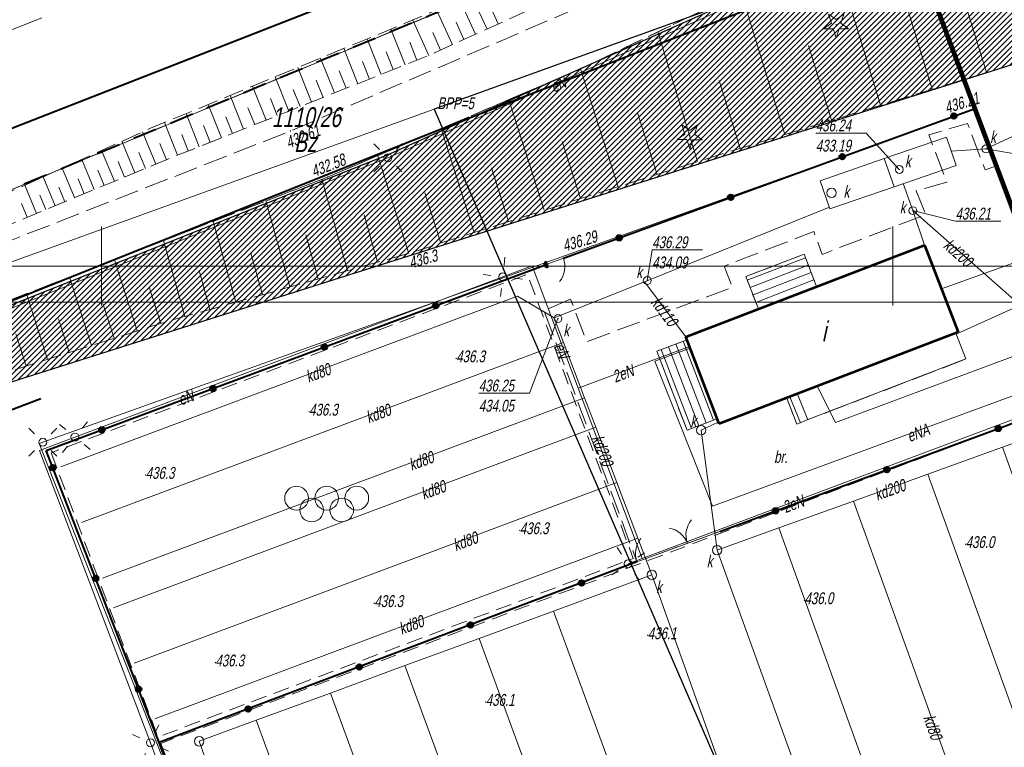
# Model space of a CAD drawing. Header units: metres. Extents: x 7408630 to 7411134, y 5569633 to 5570339.
# Tile 9 of 76: x 7410195 to 7410257, y 5569970 to 5570016. Entities that reach past the tile are written whole.
import ezdxf

# ---------------------------------------------------------------- set-up
doc = ezdxf.new("R2010")
doc.units = ezdxf.units.M
doc.header["$MEASUREMENT"] = 0
for name, pattern in [('1.5_0.5', [2, 1.5, -0.5]), ('1.5_1.0', [2.5, 1.5, -1]), ('218-500', [1, 0.5, -0.5]), ('HIDDEN', [9.525, 6.35, -3.175]), ('mz1.0_0.5', [1.5, 1, -0.5]), ('mz1.25_0.5', [1.75, 1.25, -0.5])]:
    doc.linetypes.add(name, pattern=pattern)
doc.layers.add('0 PZT - SKARPY', color=7, linetype='Continuous', lineweight=30, true_color=0x395530)
doc.layers.add('0 PZT - skarpy hatch', color=7, linetype='Continuous', lineweight=5, true_color=0x517944)
for name, color, linetype, lineweight in [('203-Punkt załamania granicy działki nie stabilizowany', 7, 'Continuous', 0), ('210-Oznaczenie użytku', 7, 'Continuous', 0), ('211-Nr działki', 7, 'Continuous', 0), ('216-Granica obrębu', 7, 'Continuous', 0), ('217-Granica konturu klasyfikcyjnego', 7, 'Continuous', 0), ('218-Granica użytku', 7, 'Continuous', 0), ('219-Linia granicy', 7, 'Continuous', 0), ('312-Budynek (powierzchnia)', 7, 'Continuous', 0), ('312-Numer ewidencyjny budynku-Atr124', 7, 'Continuous', 0), ('352-schody (powierzchnia)', 7, 'Continuous', 0), ('_BPP3-5', 7, 'Continuous', 0), ('_MPZP_linie zagospodarowania', 7, 'Continuous', 0), ('_MPZP_NLZ', 7, 'Continuous', 0), ('brama (linia)', 7, 'Continuous', 0), ('brama (linia) - symbol', 7, 'Continuous', 0), ('drzewo iglaste (punkt)', 7, 'Continuous', 0), ('furtka (linia)', 7, 'Continuous', 0), ('furtka (linia) - symbol', 7, 'Continuous', 0), ('Granica', 112, 'Continuous', 80), ('jezdnia (powierzchnia)', 7, 'Continuous', 0), ('komora podziemna - przewód kanalizacyjny (powierzchnia)', 7, 'Continuous', 0), ('latarnia (punkt)', 7, 'Continuous', 0), ('latarnia na słupie lub maszcie (punkt)', 7, 'Continuous', 0), ('mapa krzyze', 7, 'Continuous', 0), ('ogrodzenie trwałe (linia)', 7, 'Continuous', 0), ('plac (powierzchnia)', 7, 'Continuous', 0), ('plac (powierzchnia)-Atr17', 7, 'Continuous', 0), ('plac sportowy (powierzchnia)', 7, 'Continuous', 0), ('plac sportowy (powierzchnia) - symbol', 7, 'Continuous', 0), ('przewód elektroenergetyczny (linia)', 7, 'Continuous', 0), ('przewód elektroenergetyczny (linia)-Atr1', 7, 'Continuous', 0), ('przewód kanalizacyjny (linia)', 7, 'Continuous', 0), ('przewód kanalizacyjny (linia)-Atr1', 7, 'Continuous', 0), ('przewód wodociągowy (linia)', 7, 'Continuous', 0), ('punkt o określonej wysokości (sieć kanalizacyjna)', 7, 'Continuous', 0), ('punkt o określonej wysokości (sieć kanalizacyjna)-Atr2', 7, 'Continuous', 0), ('punkt o określonej wysokości (sieć kanalizacyjna)-Atr3', 7, 'Continuous', 0), ('punkt wysokościowy naturalny', 7, 'Continuous', 0), ('punkt wysokościowy naturalny-Atr2', 7, 'Continuous', 0), ('punkt wysokościowy sztuczny', 7, 'Continuous', 0), ('punkt wysokościowy sztuczny-Atr2', 7, 'Continuous', 0), ('skarpa nieumocniona (powierzchnia)', 7, 'Continuous', 0), ('studzienka okrągła - przewód kanalizacyjny (punkt)', 7, 'Continuous', 0), ('studzienka okrągła - przewód kanalizacyjny (punkt)-Atr17', 7, 'Continuous', 0), ('słup (punkt)', 7, 'Continuous', 0), ('właz okrągły - siec kanalizacyjna (punkt)', 7, 'Continuous', 0), ('właz okrągły - siec kanalizacyjna (punkt)-Atr17', 7, 'Continuous', 0)]:
    doc.layers.add(name, color=color, linetype=linetype, lineweight=lineweight)
doc.layers.add('_MAPA', color=7, linetype='Continuous')
doc.styles.get("Standard").update_dxf_attribs({"font": 'arial.ttf'})
doc.styles.add('Style-WORKING_1250 I 0.20944', font='WORKING_1250.shx', dxfattribs={"oblique": 12})

# ---------------------------------------------------------------- blocks, each defined once
blk = doc.blocks.new('203_1')
at = {"layer": '203-Punkt załamania granicy działki nie stabilizowany', "linetype": 'Continuous', "lineweight": 13}
h = blk.add_hatch(color=96, dxfattribs=at)
edge = h.paths.add_edge_path()
edge.add_arc((0, 0), 0.45, 0, 360)
blk = doc.blocks.new('506_2')
at = {"layer": 'właz okrągły - siec kanalizacyjna (punkt)', "color": 7, "linetype": 'Continuous', "lineweight": 13}
blk.add_circle((0, 0), 3, dxfattribs=at)
blk = doc.blocks.new('506_3')
at = {"layer": 'studzienka okrągła - przewód kanalizacyjny (punkt)', "color": 36, "linetype": 'Continuous', "lineweight": 13}
blk.add_circle((0, 0), 3, dxfattribs=at)
blk = doc.blocks.new('515_1')
at = {"layer": 'latarnia na słupie lub maszcie (punkt)', "color": 7, "linetype": 'Continuous', "lineweight": 13}
for p, q in [((0, 7.5), (0, 12.5)), ((-12.5, 0), (-7.5, 0)), ((7.5, 0), (12.5, 0)), ((0, -12.5), (0, -7.5))]:
    blk.add_line(p, q, dxfattribs=at)
blk = doc.blocks.new('515_2')
at = {"layer": 'latarnia na słupie lub maszcie (punkt)', "color": 7, "linetype": 'Continuous', "lineweight": 13}
for p, q in [((0, 7.5), (0, 12.5)), ((7.5, 0), (12.5, 0)), ((-12.5, 0), (-7.5, 0)), ((0, -12.5), (0, -7.5))]:
    blk.add_line(p, q, dxfattribs=at)
blk = doc.blocks.new('921_1')
at = {"layer": 'drzewo iglaste (punkt)', "linetype": 'Continuous', "lineweight": 13}
h = blk.add_hatch(color=96, dxfattribs=at)
edge = h.paths.add_edge_path()
edge.add_arc((0, 0), 0.45, 0, 360)
at = {"layer": 'drzewo iglaste (punkt)', "color": 96, "linetype": 'Continuous', "lineweight": 13}
for p, q in [((-4.87, 6.71), (-3.01, 0.98)), ((0.01, 3.17), (-4.87, 6.71)), ((4.88, 6.7), (0.01, 3.17)), ((3.02, 0.97), (4.88, 6.7)), ((-3.01, 0.98), (-7.89, -2.56)), ((7.89, -2.57), (3.02, 0.97)), ((-7.89, -2.56), (-1.86, -2.56)), ((-1.86, -2.56), (0, -8.3)), ((0, -8.3), (1.87, -2.57)), ((1.87, -2.57), (7.89, -2.57))]:
    blk.add_line(p, q, dxfattribs=at)
blk = doc.blocks.new('BS05_1')
at = {"layer": 'plac sportowy (powierzchnia) - symbol', "color": 7, "linetype": 'Continuous', "lineweight": 13}
for centre in [(-19, 7.5), (0, 7.5), (19, 7.5), (-9.5, 0), (9.5, 0)]:
    blk.add_circle(centre, 7.5, dxfattribs=at)
blk = doc.blocks.new('510_1')
at = {"layer": 'słup (punkt)', "color": 7, "linetype": 'Continuous', "lineweight": 13}
blk.add_circle((0, 0), 2.5, dxfattribs=at)
blk = doc.blocks.new('SM01_1')
at = {"layer": 'latarnia (punkt)', "color": 7, "linetype": 'Continuous', "lineweight": 13}
for p, q in [((-5.3, 5.31), (-8.83, 8.84)), ((5.31, 5.31), (8.84, 8.84)), ((-5.3, -5.3), (-8.83, -8.83)), ((5.31, -5.3), (8.84, -8.83))]:
    blk.add_line(p, q, dxfattribs=at)
blk.add_circle((0, 0), 2.5, dxfattribs=at)
blk = doc.blocks.new('US15_2')
at = {"layer": 'studzienka okrągła - przewód kanalizacyjny (punkt)', "color": 36, "linetype": 'Continuous', "lineweight": 13}
blk.add_circle((0, 0), 2.5, dxfattribs=at)
blk = doc.blocks.new('US15_3')
at = {"layer": 'właz okrągły - siec kanalizacyjna (punkt)', "color": 7, "linetype": 'Continuous', "lineweight": 13}
blk.add_circle((0, 0), 2.5, dxfattribs=at)
blk = doc.blocks.new('PW01_1')
at = {"layer": 'punkt o określonej wysokości (sieć kanalizacyjna)', "linetype": 'Continuous', "lineweight": 13}
h = blk.add_hatch(color=36, dxfattribs=at)
edge = h.paths.add_edge_path()
edge.add_arc((0, 0), 0.45, 0, 360)
blk = doc.blocks.new('OK02_1')
at = {"layer": 'brama (linia) - symbol', "color": 7, "linetype": 'Continuous', "lineweight": 13}
for centre, start, end in [((-15, 0), 0, 60), ((15, 0), 120, 180)]:
    blk.add_arc(centre, 15, start, end, dxfattribs=at)
blk = doc.blocks.new('OK04_1')
at = {"layer": 'furtka (linia) - symbol', "color": 7, "linetype": 'Continuous', "lineweight": 13}
blk.add_arc((15, 0.01), 15, 120, 180, dxfattribs=at)
blk = doc.blocks.new('OK04_2')
at = {"layer": 'furtka (linia) - symbol', "color": 7, "linetype": 'Continuous', "lineweight": 13}
blk.add_arc((15, 0.01), 15, 120, 180, dxfattribs=at)
blk = doc.blocks.new('PW01_2')
at = {"layer": 'punkt wysokościowy naturalny', "linetype": 'Continuous', "lineweight": 13}
h = blk.add_hatch(color=7, dxfattribs=at)
edge = h.paths.add_edge_path()
edge.add_arc((0, 0), 0.45, 0, 360)
blk = doc.blocks.new('PW02_1')
at = {"layer": 'punkt wysokościowy sztuczny', "linetype": 'Continuous', "lineweight": 13}
h = blk.add_hatch(color=7, dxfattribs=at)
edge = h.paths.add_edge_path()
edge.add_arc((0, 0), 0.45, 0, 360)
blk = doc.blocks.new('140_2')
at = {"layer": '_BPP3-5', "linetype": 'Continuous', "lineweight": 0}
h = blk.add_hatch(color=1, dxfattribs=at)
edge = h.paths.add_edge_path()
edge.add_arc((0, 0), 0.045, 0, 360)
blk = doc.blocks.new('A$C92b4fa8d')
at = {"layer": 'ogrodzenie trwałe (linia)', "linetype": 'Continuous', "lineweight": 40}
h = blk.add_hatch(color=7, dxfattribs=at)
edge = h.paths.add_edge_path()
edge.add_arc((53.847, 59.477), 0.175, 0, 360)
h = blk.add_hatch(color=7, dxfattribs=at)
edge = h.paths.add_edge_path()
edge.add_arc((46.8, 56.912), 0.175, 0, 360)
h = blk.add_hatch(color=7, dxfattribs=at)
edge = h.paths.add_edge_path()
edge.add_arc((39.752, 54.347), 0.175, 0, 360)
h = blk.add_hatch(color=7, dxfattribs=at)
edge = h.paths.add_edge_path()
edge.add_arc((32.704, 51.782), 0.175, 0, 360)
blk.add_hatch(color=7, dxfattribs=at).paths.add_polyline_path([(28.211, 49.946), (28.089, 50.274, 1.027874)])
h = blk.add_hatch(color=7, dxfattribs=at)
edge = h.paths.add_edge_path()
edge.add_arc((21.115, 47.495), 0.175, 0, 360)
h = blk.add_hatch(color=7, dxfattribs=at)
edge = h.paths.add_edge_path()
edge.add_arc((14.085, 44.882), 0.175, 0, 360)
h = blk.add_hatch(color=7, dxfattribs=at)
edge = h.paths.add_edge_path()
edge.add_arc((7.055, 42.269), 0.175, 0, 360)
h = blk.add_hatch(color=7, dxfattribs=at)
edge = h.paths.add_edge_path()
edge.add_arc((0.025, 39.656), 0.175, 0, 360)
h = blk.add_hatch(color=7, dxfattribs=at)
edge = h.paths.add_edge_path()
edge.add_arc((56.648, 39.738), 0.175, 0, 360)
h = blk.add_hatch(color=7, dxfattribs=at)
edge = h.paths.add_edge_path()
edge.add_arc((-3.068, 37.262), 0.175, 0, 360)
h = blk.add_hatch(color=7, dxfattribs=at)
edge = h.paths.add_edge_path()
edge.add_arc((49.611, 37.143), 0.175, 0, 360)
h = blk.add_hatch(color=7, dxfattribs=at)
edge = h.paths.add_edge_path()
edge.add_arc((42.577, 34.541), 0.175, 0, 360)
h = blk.add_hatch(color=7, dxfattribs=at)
edge = h.paths.add_edge_path()
edge.add_arc((-0.358, 30.269), 0.175, 0, 360)
h = blk.add_hatch(color=7, dxfattribs=at)
edge = h.paths.add_edge_path()
edge.add_arc((30.322, 29.983), 0.175, 0, 360)
h = blk.add_hatch(color=7, dxfattribs=at)
edge = h.paths.add_edge_path()
edge.add_arc((23.307, 27.33), 0.175, 0, 360)
h = blk.add_hatch(color=7, dxfattribs=at)
edge = h.paths.add_edge_path()
edge.add_arc((16.292, 24.677), 0.175, 0, 360)
h = blk.add_hatch(color=7, dxfattribs=at)
edge = h.paths.add_edge_path()
edge.add_arc((2.352, 23.275), 0.175, 0, 360)
h = blk.add_hatch(color=7, dxfattribs=at)
edge = h.paths.add_edge_path()
edge.add_arc((9.277, 22.024), 0.175, 0, 360)
at = {"layer": '216-Granica obrębu', "color": 7, "linetype": '1.5_1.0', "lineweight": 40, "flags": 128}
blk.add_lwpolyline([(234.071, 177.642), (186.85, 152.23), (118.4, 115.38), (107.71, 110.03), (87.37, 99.84), (69.66, 87.67), (69.04, 87.26), (64.07, 83.83), (-15.82, 50.62), (-46.081, 37.141)], dxfattribs=at)
at = {"layer": '217-Granica konturu klasyfikcyjnego', "color": 3, "linetype": '1.5_0.5', "lineweight": 13, "flags": 128}
blk.add_lwpolyline([(-15.82, 50.62), (54.14, 79.71)], dxfattribs=at)
at = {"layer": '218-Granica użytku', "color": 7, "linetype": '218-500', "lineweight": 13, "flags": 128}
for points in [[(-15.82, 50.62), (54.14, 79.71)], [(74.39, 79.2), (21.02, 59.91)], [(21.02, 59.91), (43.77, 7.32)]]:
    blk.add_lwpolyline(points, dxfattribs=at)
at = {"layer": '219-Linia granicy', "color": 96, "linetype": 'Continuous', "lineweight": 13, "flags": 128}
for points in [[(64.07, 83.83), (-15.82, 50.62)], [(21.02, 59.91), (74.39, 79.2)], [(21.02, 59.91), (-8.24, 49.33)], [(43.77, 7.32), (21.02, 59.91)]]:
    blk.add_lwpolyline(points, dxfattribs=at)
at = {"layer": '312-Budynek (powierzchnia)', "color": 7, "linetype": 'Continuous', "lineweight": 53, "flags": 128}
for points in [[(36.92, 45.53), (51.99, 51.32)], [(51.99, 51.32), (54.11, 45.82)], [(39.03, 40.03), (36.92, 45.53)], [(54.11, 45.82), (39.03, 40.03)]]:
    blk.add_lwpolyline(points, dxfattribs=at)
at = {"layer": '352-schody (powierzchnia)', "color": 7, "linetype": 'Continuous', "lineweight": 13, "flags": 128}
for points in [[(45.17, 48.7), (44.38, 50.75), (40.71, 49.34), (41.5, 47.29), (45.17, 48.7)], [(43.29, 41.66), (43.92, 40.01), (44.69, 40.32), (54.61, 44.13), (53.98, 45.77), (43.29, 41.66)], [(36.99, 45.35), (35.08, 44.62), (36.99, 39.63), (38.9, 40.36), (36.99, 45.35)]]:
    blk.add_lwpolyline(points, close=True, dxfattribs=at)
for points in [[(40.8, 49.107), (44.468, 50.52)], [(40.98, 48.64), (44.648, 50.054)], [(41.159, 48.174), (44.828, 49.587)], [(41.339, 47.707), (45.008, 49.121)], [(35.822, 44.904), (37.73, 39.913)], [(36.289, 45.082), (38.197, 40.091)], [(36.756, 45.261), (38.664, 40.27)], [(35.355, 44.725), (37.263, 39.734)], [(44.152, 40.103), (43.494, 41.738)], [(44.616, 40.29), (43.96, 41.918)]]:
    blk.add_lwpolyline(points, dxfattribs=at)
at = {"layer": '_MPZP_linie zagospodarowania', "color": 212, "linetype": 'Continuous', "lineweight": 40, "flags": 128}
for points in [[(-36.017, 45.88), (-28.946, 49.608), (53.908, 82.011), (62.561, 86.279), (72.781, 92.383), (84.166, 99.327), (208.113, 168.049), (235.982, 182.726)], [(-33.636, 36.641), (21.41, 58.657), (56.431, 72.334), (68.81, 78.645), (239.951, 174.025)]]:
    blk.add_lwpolyline(points, dxfattribs=at)
at = {"layer": '_MPZP_NLZ', "color": 212, "linetype": 'Continuous', "lineweight": 13}
blk.add_line((-3.752, 65.674), (-9.804, 63.302), dxfattribs=at)
at = {"layer": 'brama (linia)', "color": 7, "linetype": 'Continuous', "lineweight": 13, "flags": 128}
blk.add_lwpolyline([(34.97, 31.74), (39.06, 33.24)], dxfattribs=at)
at = {"layer": 'furtka (linia)', "color": 7, "linetype": 'Continuous', "lineweight": 13, "flags": 128}
for points in [[(29.18, 50.5), (28.15, 50.11)], [(33.83, 31.31), (34.97, 31.74)]]:
    blk.add_lwpolyline(points, dxfattribs=at)
at = {"layer": 'jezdnia (powierzchnia)', "color": 7, "linetype": '1.5_0.5', "lineweight": 13, "flags": 128}
blk.add_lwpolyline([(-30.216, 38.159), (-26.6, 39.61), (-19.31, 42.63), (-2.2, 49.23), (14.29, 55.62), (30.36, 62.49), (45.8, 69.91), (57.17, 75.48), (63.46, 78.66), (70.09, 80.48), (73.01, 82.06), (80.46, 86.16), (76.24, 89.54), (64.81, 83.43), (43.45, 72.71), (29.35, 65.99), (11.94, 58.53), (-2.71, 52.79), (-21.61, 45.46), (-31.662, 41.526)], dxfattribs=at)
at = {"layer": 'komora podziemna - przewód kanalizacyjny (powierzchnia)', "color": 36, "linetype": 'Continuous', "lineweight": 13, "flags": 128}
for points in [[(53.37, 58.15), (49.45, 56.8), (50.08, 55.01), (54, 56.36), (53.37, 58.15)], [(50.08, 55.01), (49.45, 56.8), (45.4, 55.39), (46.01, 53.61), (50.08, 55.01)]]:
    blk.add_lwpolyline(points, close=True, dxfattribs=at)
at = {"layer": 'mapa krzyze', "color": 7, "linetype": 'Continuous', "lineweight": 0}
for p, q in [((0, 52.5), (0, 50)), ((50, 52.5), (50, 50)), ((0, 50), (0, 47.5)), ((50, 50), (50, 47.5))]:
    blk.add_line(p, q, dxfattribs=at)
at = {"layer": 'mapa krzyze', "color": 7, "linetype": 'Continuous', "lineweight": 0, "flags": 128}
blk.add_lwpolyline([(-56.064, 50), (200, 50), (200, 178.142)], dxfattribs=at)
at = {"layer": 'ogrodzenie trwałe (linia)', "color": 7, "linetype": 'Continuous', "lineweight": 40}
for p, q in [((-3.49, 38.35), (28.15, 50.11)), ((33.83, 31.31), (3.66, 19.9))]:
    blk.add_line(p, q, dxfattribs=at)
at = {"layer": 'ogrodzenie trwałe (linia)', "color": 7, "linetype": 'Continuous', "lineweight": 40, "flags": 128}
for points in [[(29.18, 50.5), (55.12, 59.94), (59.53, 48.42)], [(39.06, 33.24), (49.82, 37.22), (61.78, 41.63), (61.99, 41.68)], [(-27.808, 32.553), (-22.54, 34.52), (-3.82, 41.64)], [(14.27, -8.3), (8.88, 6.09), (3.66, 19.9), (-3.49, 38.35)]]:
    blk.add_lwpolyline(points, dxfattribs=at)
blk.add_lwpolyline([(28.211, 49.946), (28.089, 50.274, 1.027874), (28.211, 49.946)], format="xyb", close=True, dxfattribs=at)
at = {"layer": 'ogrodzenie trwałe (linia)', "color": 7, "linetype": 'Continuous', "lineweight": 40}
for centre in [(53.847, 59.477), (46.8, 56.912), (39.752, 54.347), (32.704, 51.782), (21.115, 47.495), (14.085, 44.882), (7.055, 42.269), (0.025, 39.656), (56.648, 39.738), (-3.068, 37.262), (49.611, 37.143), (42.577, 34.541), (-0.358, 30.269), (30.322, 29.983), (23.307, 27.33), (16.292, 24.677), (2.352, 23.275), (9.277, 22.024)]:
    blk.add_circle(centre, 0.175, dxfattribs=at)
at = {"layer": 'plac (powierzchnia)', "color": 7, "linetype": '1.5_0.5', "lineweight": 13, "flags": 128}
for points in [[(29.64, 47.9), (27.95, 47.2), (33.83, 31.31), (34.97, 31.74), (39.06, 33.24), (49.82, 37.22), (61.78, 41.63), (61.99, 41.68), (61.4, 43.48), (59.95, 47.39), (59.53, 48.42), (56.5, 56.32), (55.82, 56.08), (54.71, 59.01), (52.26, 58.28), (53.41, 55.3), (51.46, 54.75), (52.07, 53.25), (45.52, 50.74), (45, 52.18), (39.34, 50), (39.86, 48.65), (30.64, 45.22), (29.64, 47.9)], [(36.99, 39.63), (35.08, 44.62), (36.99, 45.35), (36.92, 45.53), (41.5, 47.29), (40.71, 49.34), (44.38, 50.75), (45.17, 48.7), (51.99, 51.32), (54.11, 45.82), (53.98, 45.77), (54.61, 44.13), (44.69, 40.32), (43.92, 40.01), (43.29, 41.66), (39.03, 40.03), (38.9, 40.36), (36.99, 39.63)]]:
    blk.add_lwpolyline(points, close=True, dxfattribs=at)
at = {"layer": 'plac sportowy (powierzchnia)', "color": 7, "linetype": 'mz1.0_0.5', "lineweight": 13, "flags": 128}
for points in [[(-3.17, 38.2), (3.57, 20.25), (33.59, 31.53), (26.91, 49.48), (-3.17, 38.2)], [(3.76, 19.85), (14.32, -8.17), (72.31, 13.51), (61.78, 41.63), (3.76, 19.85)]]:
    blk.add_lwpolyline(points, close=True, dxfattribs=at)
at = {"layer": 'przewód elektroenergetyczny (linia)', "color": 1, "linetype": 'Continuous', "lineweight": 13, "flags": 128}
for points in [[(-29.967, 37.58), (-17.14, 42.78), (18.1, 56.84), (47.28, 69.79)], [(27.21, 50.02), (25.35, 49.32), (-1.67, 39.2), (-3.9, 38.36), (3.1, 19.89)], [(30.11, 42.28), (27.21, 50.02)], [(95.19, 13.59), (81.18, 19.64), (78.99, 22.1), (77.43, 24.73), (71.67, 40.63), (69.65, 46.24), (38.59, 34.83), (34.95, 43.99), (37.19, 44.82)], [(3.1, 19.89), (13.93, -9.22), (15.97, -8.46), (44.32, 2.23), (70.99, 12.36), (73.12, 13.17), (62.18, 42.04), (34.15, 31.52), (30.11, 42.28), (37.15, 44.91)], [(34.15, 31.52), (33.27, 31.19)]]:
    blk.add_lwpolyline(points, dxfattribs=at)
at = {"layer": 'przewód kanalizacyjny (linia)', "color": 36, "linetype": 'Continuous', "lineweight": 13, "flags": 128}
for points in [[(84.68, 76.93), (69.96, 68.5), (76.31, 57.32), (71.49, 55.58), (58.99, 50.69), (53.07, 48.57)], [(78.2, 66.35), (76.54, 64.76), (67.01, 62.56), (55.87, 57.4), (53.67, 57.26)], [(51.99, 51.32), (51.26, 53.5), (50.64, 55.21)], [(45.98, 53.72), (34.3, 49), (28.59, 46.74), (29.19, 45.18), (30.52, 41.68), (31.23, 39.82), (32.56, 36.32), (33.89, 32.82), (34.77, 30.49), (28.55, 28.2), (23.86, 26.48), (19.16, 24.76), (14.47, 23.03), (9.78, 21.31), (6.18, 19.98)], [(58.04, 47.54), (51.26, 53.5)], [(36.92, 45.53), (34.3, 49)], [(28.59, 46.74), (26.29, 48.09), (-2.56, 37.31)], [(58.04, 47.54), (53.99, 45.7)], [(-1.25, 33.8), (29.19, 45.18)], [(30.52, 41.68), (0.06, 30.29)], [(31.23, 39.82), (0.76, 28.42)], [(61.29, 40.12), (56.91, 38.56), (52.21, 36.86), (47.5, 35.16), (42.8, 33.47), (38.89, 32.06), (37.88, 39.63), (38.96, 40.14)], [(66.22, 12.7), (56.91, 38.56)], [(52.21, 36.86), (61.53, 10.95)], [(2.07, 24.91), (32.56, 36.32)], [(56.85, 9.2), (47.5, 35.16)], [(42.8, 33.47), (52.16, 7.44)], [(33.89, 32.82), (3.38, 21.41)], [(48.41, 5.7), (38.89, 32.06)], [(34.77, 30.49), (44.16, 4.24)], [(38.11, 2.2), (28.55, 28.2)], [(23.86, 26.48), (33.43, 0.44)], [(28.74, -1.3), (19.16, 24.76)], [(14.47, 23.03), (24.06, -3.06)], [(19.37, -4.81), (9.78, 21.31)], [(6.18, 19.98), (15.5, -6.29)]]:
    blk.add_lwpolyline(points, dxfattribs=at)
at = {"layer": 'przewód wodociągowy (linia)', "color": 5, "linetype": 'Continuous', "lineweight": 13, "flags": 128}
blk.add_lwpolyline([(79.42, -0.1), (62.67, 46.18), (46.37, 40.12), (45.22, 42.41)], dxfattribs=at)
at = {"layer": 'punkt o określonej wysokości (sieć kanalizacyjna)-Atr2', "color": 7, "lineweight": 13, "flags": 128}
for points in [[(50.4, 56.1), (48.3, 58.4), (45.122, 58.4)], [(55.87, 57.4), (58.56, 56.94), (61.77, 56.94)], [(51.26, 53.5), (53.95, 52.83), (56.804, 52.83)], [(34.48, 49.08), (34.79, 51.02), (37.963, 51.02)], [(28.84, 46.68), (27.04, 41.97), (23.836, 41.97)]]:
    blk.add_lwpolyline(points, dxfattribs=at)
at = {"layer": 'skarpa nieumocniona (powierzchnia)', "color": 7, "linetype": 'Continuous', "lineweight": 13}
for p, q in [((55.9, 62.22), (52.52, 73.2)), ((49.22, 60.16), (46.17, 70.09)), ((25.07, 65.3), (24.11, 67.42)), ((43.16, 58.3), (40.39, 67.31)), ((23.63, 64.64), (22.65, 66.81)), ((22.17, 63.98), (21.17, 66.18)), ((24.36, 64.97), (23.87, 66.04)), ((52.48, 61.17), (50.87, 66.39)), ((20.68, 63.31), (19.67, 65.54)), ((22.9, 64.31), (22.41, 65.4)), ((19.18, 62.7), (18.28, 64.97)), ((21.43, 63.64), (20.93, 64.75)), ((37.66, 56.6), (35.14, 64.79)), ((17.68, 62.11), (16.79, 64.35)), ((19.93, 63), (19.48, 64.14)), ((16.2, 61.52), (15.32, 63.74)), ((18.43, 62.41), (17.98, 63.53)), ((46.12, 59.21), (44.66, 63.94)), ((14.73, 60.94), (13.85, 63.14)), ((16.94, 61.81), (16.49, 62.93)), ((13.27, 60.36), (12.41, 62.54)), ((15.46, 61.23), (15.02, 62.33)), ((32.64, 55.01), (30.27, 62.45)), ((11.83, 59.79), (10.97, 61.95)), ((14, 60.65), (13.56, 61.74)), ((40.34, 57.43), (39.02, 61.72)), ((10.4, 59.22), (9.55, 61.36)), ((12.55, 60.07), (12.12, 61.16)), ((8.98, 58.65), (8.14, 60.78)), ((11.11, 59.5), (10.68, 60.58)), ((27.96, 53.52), (25.73, 60.51)), ((7.58, 58.1), (6.74, 60.2)), ((9.69, 58.94), (9.26, 60)), ((6.18, 57.54), (5.35, 59.63)), ((8.28, 58.37), (7.86, 59.43)), ((35.1, 55.79), (33.86, 59.68)), ((3.44, 56.44), (2.6, 58.48)), ((4.8, 57), (3.98, 59.06)), ((6.88, 57.82), (6.46, 58.87)), ((23.55, 52.12), (21.46, 58.69)), ((2.12, 55.89), (1.29, 57.88)), ((5.49, 57.27), (5.08, 58.31)), ((30.26, 54.26), (29.11, 57.86)), ((0.82, 55.36), (0.01, 57.3)), ((4.12, 56.72), (3.7, 57.75)), ((-0.45, 54.83), (-1.24, 56.73)), ((1.46, 55.62), (1.06, 56.61)), ((2.78, 56.17), (2.36, 57.17)), ((19.42, 50.8), (17.46, 56.97)), ((-1.7, 54.32), (-2.47, 56.18)), ((0.18, 55.09), (-0.22, 56.06)), ((25.72, 52.81), (24.64, 56.2)), ((-2.91, 53.81), (-3.67, 55.64)), ((-1.08, 54.57), (-1.47, 55.51)), ((15.54, 49.71), (13.92, 55.48)), ((-4.1, 53.32), (-4.84, 55.1)), ((-2.31, 54.06), (-2.69, 54.99)), ((-3.51, 53.57), (-3.88, 54.47)), ((11.91, 48.68), (10.38, 54.11)), ((21.45, 51.45), (20.44, 54.63)), ((-4.69, 53.08), (-5.05, 53.96)), ((17.45, 50.24), (16.6, 53.24)), ((8.49, 47.72), (7.06, 52.82)), ((13.7, 49.19), (12.91, 51.98)), ((5.28, 46.82), (3.93, 51.61)), ((2.26, 45.9), (0.83, 50.4)), ((10.17, 48.19), (9.43, 50.82)), ((-0.63, 44.98), (-2.01, 49.3)), ((6.86, 47.26), (6.17, 49.73)), ((3.75, 46.38), (3.02, 48.67)), ((-3.41, 44.1), (-4.73, 48.25)), ((0.8, 45.44), (0.1, 47.64)), ((-2.03, 44.54), (-2.71, 46.66)), ((-4.76, 43.67), (-5.41, 45.71))]:
    blk.add_line(p, q, dxfattribs=at)
at = {"layer": 'skarpa nieumocniona (powierzchnia)', "color": 7, "linetype": 'mz1.25_0.5', "lineweight": 13, "flags": 128}
for points in [[(61.72, 82.61), (48.05, 75.9), (35.37, 69.96), (20.58, 63.26), (4.16, 56.74), (-13.61, 49.39), (-32, 42.32), (-32.46, 43.37), (-14.19, 50.87), (3.1, 58.7), (19.38, 65.42), (34.74, 71.93), (48.01, 77.65), (61.29, 83.55), (61.72, 82.61)], [(66.27, 74.88), (70.1, 66.07), (80.85, 46.65), (88.56, 33.98), (88.37, 34.03), (78.98, 35.75), (63.38, 55.18), (57.98, 62.86), (37.06, 56.42), (19.25, 50.75), (3.94, 46.44), (-10.29, 41.91), (-20.51, 38.71), (-26.6, 39.61), (-19.31, 42.63), (-2.2, 49.23), (14.29, 55.62), (30.36, 62.49), (45.8, 69.91), (57.17, 75.48), (66.27, 74.88)]]:
    blk.add_lwpolyline(points, close=True, dxfattribs=at)
at = {"layer": '203-Punkt załamania granicy działki nie stabilizowany', "color": 96, "linetype": 'Continuous', "lineweight": 13, "xscale": 0.1, "yscale": 0.1, "zscale": 0.1}
blk.add_blockref('203_1', (21.02, 59.91), dxfattribs=at)
at = {"layer": '_BPP3-5', "color": 1, "linetype": 'Continuous', "lineweight": 0}
blk.add_blockref('140_2', (21.02, 59.91), dxfattribs=at)
at = {"layer": 'brama (linia) - symbol', "color": 7, "linetype": 'Continuous', "lineweight": 13, "xscale": 0.1, "yscale": 0.1, "zscale": 0.1, "rotation": 20.14000000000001}
blk.add_blockref('OK02_1', (37.015, 32.49), dxfattribs=at)
at = {"layer": 'drzewo iglaste (punkt)', "color": 96, "linetype": 'Continuous', "lineweight": 13, "xscale": 0.1, "yscale": 0.1, "zscale": 0.1}
for p in [(46.41, 65.25), (37.16, 58.24)]:
    blk.add_blockref('921_1', p, dxfattribs=at)
at = {"layer": 'furtka (linia) - symbol', "color": 7, "linetype": 'Continuous', "lineweight": 13}
for name, p, xscale, yscale, zscale, rotation in [('OK04_1', (29.18, 50.5), 0.09999999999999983, 0.09999999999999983, 0.09999999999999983, 200.739), ('OK04_2', (33.83, 31.31), 0.1, 0.1, 0.1, 20.666)]:
    blk.add_blockref(name, p, dxfattribs=dict(at, xscale=xscale, yscale=yscale, zscale=zscale, rotation=rotation))
at = {"layer": 'latarnia (punkt)', "color": 7, "linetype": 'Continuous', "lineweight": 13, "xscale": 0.1, "yscale": 0.1, "zscale": 0.1}
for p in [(18.1, 56.84), (-3.7, 38.87)]:
    blk.add_blockref('SM01_1', p, dxfattribs=at)
at = {"layer": 'latarnia na słupie lub maszcie (punkt)', "color": 7, "linetype": 'Continuous', "lineweight": 13}
for name, p, xscale, yscale, zscale, rotation in [('515_1', (25.35, 49.32), 0.1, 0.1, 0.1, 263.412), ('515_2', (-1.67, 39.2), 0.1, 0.1, 0.1, 320.718), ('515_1', (33.27, 31.19), 0.1, 0.1, 0.1, 303.938), ('515_1', (3.1, 19.89), 0.09999999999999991, 0.09999999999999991, 0.09999999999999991, 245.087)]:
    blk.add_blockref(name, p, dxfattribs=dict(at, xscale=xscale, yscale=yscale, zscale=zscale, rotation=rotation))
at = {"layer": 'plac sportowy (powierzchnia) - symbol', "color": 7, "linetype": 'Continuous', "lineweight": 13, "xscale": 0.1, "yscale": 0.1, "zscale": 0.1}
blk.add_blockref('BS05_1', (14.23, 34.59), dxfattribs=at)
at = {"layer": 'punkt o określonej wysokości (sieć kanalizacyjna)', "color": 36, "linetype": 'Continuous', "lineweight": 13, "xscale": 0.1, "yscale": 0.1, "zscale": 0.1}
for p in [(55.87, 57.4), (50.4, 56.1), (51.26, 53.5), (34.48, 49.08), (28.84, 46.68)]:
    blk.add_blockref('PW01_1', p, dxfattribs=at)
at = {"layer": 'punkt wysokościowy naturalny', "color": 7, "linetype": 'Continuous', "lineweight": 13, "xscale": 0.1, "yscale": 0.1, "zscale": 0.1}
for p in [(19.25, 50.75), (22.41, 44.16), (13.12, 40.79), (2.8, 36.8), (26.43, 33.3), (54.59, 32.43), (17.24, 28.7), (44.41, 28.88), (34.51, 26.67), (7.2, 24.95), (24.28, 22.46)]:
    blk.add_blockref('PW01_2', p, dxfattribs=at)
at = {"layer": 'punkt wysokościowy sztuczny', "color": 7, "linetype": 'Continuous', "lineweight": 13, "xscale": 0.1, "yscale": 0.1, "zscale": 0.1}
for p in [(55.12, 59.94), (11.94, 58.53), (14.29, 55.62), (29.18, 50.5)]:
    blk.add_blockref('PW02_1', p, dxfattribs=at)
at = {"layer": 'studzienka okrągła - przewód kanalizacyjny (punkt)', "color": 36, "linetype": 'Continuous', "lineweight": 13, "xscale": 0.1, "yscale": 0.1, "zscale": 0.1}
for name, p in [('US15_2', (55.87, 57.4)), ('US15_2', (51.26, 53.5)), ('US15_2', (34.48, 49.08)), ('US15_2', (28.84, 46.68)), ('506_3', (37.88, 39.63)), ('506_3', (38.89, 32.06)), ('506_3', (34.77, 30.49)), ('506_3', (6.18, 19.98))]:
    blk.add_blockref(name, p, dxfattribs=at)
at = {"layer": 'słup (punkt)', "color": 7, "linetype": 'Continuous', "lineweight": 13, "xscale": 0.1, "yscale": 0.1, "zscale": 0.1}
for p in [(25.35, 49.32), (-1.67, 39.2), (33.27, 31.19), (3.1, 19.89)]:
    blk.add_blockref('510_1', p, dxfattribs=at)
at = {"layer": 'właz okrągły - siec kanalizacyjna (punkt)', "color": 7, "linetype": 'Continuous', "lineweight": 13, "xscale": 0.1, "yscale": 0.1, "zscale": 0.1}
for name, p in [('US15_3', (50.4, 56.1)), ('506_2', (46.12, 54.62))]:
    blk.add_blockref(name, p, dxfattribs=at)
at = {"layer": '210-Oznaczenie użytku', "color": 7, "linetype": 'Continuous', "lineweight": 13, "insert": (12.174, 57.197), "char_height": 1.25, "attachment_point": 7, "line_spacing_factor": 0.6}
blk.add_mtext('\\FWORKING_1250;\\Q12;\\H1x;\\W0.72;Bz', dxfattribs=at)
at = {"layer": '211-Nr działki', "color": 96, "linetype": 'Continuous', "lineweight": 13, "insert": (10.77, 58.763), "char_height": 1.25, "attachment_point": 7, "line_spacing_factor": 0.6}
blk.add_mtext('\\FWORKING_1250;\\Q12;\\H1x;\\W0.72;1110/26', dxfattribs=at)
at = {"layer": '312-Numer ewidencyjny budynku-Atr124', "color": 7, "lineweight": 13, "insert": (45.51, 45.253), "char_height": 1.25, "attachment_point": 7, "line_spacing_factor": 0.6}
blk.add_mtext('\\FWORKING_1250;\\Q12;\\H1x;\\W0.72;i', dxfattribs=at)
at = {"layer": '_BPP3-5', "color": 1, "linetype": 'Continuous', "lineweight": 13, "style": 'Style-WORKING_1250 I 0.20944', "oblique": 12, "width": 0.733333}
blk.add_text(' BPP=5', height=0.75, dxfattribs=at).set_placement((21.02, 59.91))
at = {"layer": 'plac (powierzchnia)-Atr17', "color": 7, "lineweight": 13, "insert": (42.49, 37.56), "char_height": 0.75, "attachment_point": 7, "line_spacing_factor": 0.6}
blk.add_mtext('\\FWORKING_1250;\\Q12;\\H1x;\\W0.725;br.', dxfattribs=at)
at = {"layer": 'przewód elektroenergetyczny (linia)-Atr1', "color": 1, "lineweight": 13, "char_height": 0.75, "attachment_point": 4, "line_spacing_factor": 0.6}
for s, insert, rotation in [('\\FWORKING_1250;\\Q12;\\H1x;\\W0.725;eN', (28.431, 61.286), 23.932), ('\\FWORKING_1250;\\Q12;\\H1x;\\W0.725;eN', (28.923, 45.096), 290.54), ('\\FWORKING_1250;\\Q12;\\H1x;\\W0.725;2eN', (32.324, 42.973), 20.485), ('\\FWORKING_1250;\\Q12;\\H1x;\\W0.725;eN', (4.904, 41.533), 20.533), ('\\FWORKING_1250;\\Q12;\\H1x;\\W0.725;eNA', (50.923, 39.223), 20.171), ('\\FWORKING_1250;\\Q12;\\H1x;\\W0.725;2eN', (43.074, 34.733), 20.572)]:
    blk.add_mtext(s, dxfattribs=dict(at, insert=insert, rotation=rotation))
at = {"layer": 'przewód kanalizacyjny (linia)-Atr1', "color": 36, "lineweight": 13, "char_height": 0.75, "attachment_point": 4, "line_spacing_factor": 0.6}
for s, insert, rotation in [('\\FWORKING_1250;\\Q12;\\H1x;\\W0.725;kd200', (53.367, 51.476), 318.683), ('\\FWORKING_1250;\\Q12;\\H1x;\\W0.725;kd110', (34.96, 47.915), 307.054), ('\\FWORKING_1250;\\Q12;\\H1x;\\W0.725;kd80', (12.954, 42.973), 20.489), ('\\FWORKING_1250;\\Q12;\\H1x;\\W0.725;kd80', (16.754, 40.403), 20.498), ('\\FWORKING_1250;\\Q12;\\H1x;\\W0.725;kd200', (31.303, 39.276), 290.807), ('\\FWORKING_1250;\\Q12;\\H1x;\\W0.725;kd80', (19.464, 37.413), 20.502), ('\\FWORKING_1250;\\Q12;\\H1x;\\W0.725;kd80', (20.224, 35.573), 20.513), ('\\FWORKING_1250;\\Q12;\\H1x;\\W0.725;kd200', (48.882, 35.522), 19.846), ('\\FWORKING_1250;\\Q12;\\H1x;\\W0.725;kd80', (22.254, 32.333), 20.517), ('\\FWORKING_1250;\\Q12;\\H1x;\\W0.725;kd80', (18.834, 27.053), 20.505), ('\\FWORKING_1250;\\Q12;\\H1x;\\W0.725;kd80', (52.242, 21.618), 289.807)]:
    blk.add_mtext(s, dxfattribs=dict(at, insert=insert, rotation=rotation))
at = {"layer": 'punkt o określonej wysokości (sieć kanalizacyjna)-Atr2', "color": 36, "lineweight": 13, "char_height": 0.75, "attachment_point": 7, "line_spacing_factor": 0.6}
for s, insert in [('\\FWORKING_1250;\\Q12;\\H1x;\\W0.725;436.24', (45.122, 58.497)), ('\\FWORKING_1250;\\Q12;\\H1x;\\W0.725;436.21', (53.95, 52.928)), ('\\FWORKING_1250;\\Q12;\\H1x;\\W0.725;436.29', (34.79, 51.118)), ('\\FWORKING_1250;\\Q12;\\H1x;\\W0.725;436.25', (23.836, 42.068))]:
    blk.add_mtext(s, dxfattribs=dict(at, insert=insert))
at = {"layer": 'punkt o określonej wysokości (sieć kanalizacyjna)-Atr3', "color": 36, "lineweight": 13, "char_height": 0.75, "attachment_point": 7, "line_spacing_factor": 0.6}
for s, insert in [('\\FWORKING_1250;\\Q12;\\H1x;\\W0.725;433.19', (45.122, 57.222)), ('\\FWORKING_1250;\\Q12;\\H1x;\\W0.725;434.09', (34.79, 49.843)), ('\\FWORKING_1250;\\Q12;\\H1x;\\W0.725;434.05', (23.836, 40.792))]:
    blk.add_mtext(s, dxfattribs=dict(at, insert=insert))
at = {"layer": 'punkt wysokościowy naturalny-Atr2', "color": 7, "lineweight": 13, "insert": (19.34, 50.56), "char_height": 0.75, "attachment_point": 1, "rotation": 15.859, "line_spacing_factor": 0.6}
blk.add_mtext('\\FWORKING_1250;\\Q12;\\H1x;\\W0.725;436.3', dxfattribs=at)
at = {"layer": 'punkt wysokościowy naturalny-Atr2', "color": 7, "lineweight": 13, "char_height": 0.75, "attachment_point": 7, "line_spacing_factor": 0.6}
for s, insert in [('\\FWORKING_1250;\\Q12;\\H1x;\\W0.725;436.3', (22.41, 43.91)), ('\\FWORKING_1250;\\Q12;\\H1x;\\W0.725;436.3', (13.12, 40.54)), ('\\FWORKING_1250;\\Q12;\\H1x;\\W0.725;436.3', (2.8, 36.55)), ('\\FWORKING_1250;\\Q12;\\H1x;\\W0.725;436.3', (26.43, 33.05)), ('\\FWORKING_1250;\\Q12;\\H1x;\\W0.725;436.0', (54.59, 32.18)), ('\\FWORKING_1250;\\Q12;\\H1x;\\W0.725;436.0', (44.41, 28.63)), ('\\FWORKING_1250;\\Q12;\\H1x;\\W0.725;436.3', (17.24, 28.45)), ('\\FWORKING_1250;\\Q12;\\H1x;\\W0.725;436.1', (34.51, 26.42)), ('\\FWORKING_1250;\\Q12;\\H1x;\\W0.725;436.3', (7.2, 24.7)), ('\\FWORKING_1250;\\Q12;\\H1x;\\W0.725;436.1', (24.28, 22.21))]:
    blk.add_mtext(s, dxfattribs=dict(at, insert=insert))
at = {"layer": 'punkt wysokościowy sztuczny-Atr2', "color": 7, "lineweight": 13, "char_height": 0.75, "attachment_point": 1, "line_spacing_factor": 0.6}
for s, insert, rotation in [('\\FWORKING_1250;\\Q12;\\H1x;\\W0.725;436.21', (53.17, 60.35), 16.912), ('\\FWORKING_1250;\\Q12;\\H1x;\\W0.725;432.61', (11.55, 58.11), 22.351), ('\\FWORKING_1250;\\Q12;\\H1x;\\W0.725;432.58', (13.15, 56.3), 21.455), ('\\FWORKING_1250;\\Q12;\\H1x;\\W0.725;436.29', (29.04, 51.62), 16.757)]:
    blk.add_mtext(s, dxfattribs=dict(at, insert=insert, rotation=rotation))
at = {"layer": 'studzienka okrągła - przewód kanalizacyjny (punkt)-Atr17', "color": 36, "lineweight": 13, "char_height": 0.75, "attachment_point": 7, "line_spacing_factor": 0.6}
for insert in [(56.14, 57.78), (50.43, 53.32), (33.79, 49.24), (29.18, 45.57), (37.21, 39.83), (38.24, 30.98), (35.04, 29.35)]:
    blk.add_mtext('\\FWORKING_1250;\\Q12;\\H1x;\\W0.725;k', dxfattribs=dict(at, insert=insert))
at = {"layer": 'właz okrągły - siec kanalizacyjna (punkt)-Atr17', "color": 7, "lineweight": 13, "char_height": 0.75, "attachment_point": 7, "line_spacing_factor": 0.6}
for insert in [(50.76, 56.24), (46.88, 54.32)]:
    blk.add_mtext('\\FWORKING_1250;\\Q12;\\H1x;\\W0.725;k', dxfattribs=dict(at, insert=insert))

msp = doc.modelspace()

# ---------------------------------------------------------------- hatches: boundary and pattern name
at = {"layer": '0 PZT - skarpy hatch'}
h = msp.add_hatch(dxfattribs=at)
h.set_pattern_fill('ANSI31', color=256, scale=2)
h.set_pattern_definition([(45, (0, 0), (-0.1767766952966, 0.1767766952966), [])])
h.paths.add_polyline_path([(7410257.98, 5570012.86), (7410166.19, 5569983.76), (7410150.82, 5569977.33), (7410152.74, 5569979.17), (7410165.32, 5569985.95), (7410180.62, 5569992.11), (7410202.99, 5570001), (7410218.06859, 5570007.03484), (7410258.4, 5570025.05), (7410259.31, 5570024.46)])

# ---------------------------------------------------------------- linework, layer by layer
msp.add_lwpolyline([(7410254.33, 5569932.93), (7410275.68, 5569939.9), (7410351.52, 5569981.29), (7410432.43, 5570025.43), (7410392.12664, 5570096.22365), (7410365.65885, 5570081.3523), (7410312.67, 5570051.11), (7410274.39, 5570029.2), (7410221.02, 5570009.91)], close=True)
msp.add_lwpolyline([(7410266.27, 5570024.88), (7410251.10174, 5570020.78272), (7410259.63, 5569998.15)])
at = {"layer": '0 PZT - SKARPY'}
msp.add_lwpolyline([(7410257.98, 5570012.86), (7410166.19, 5569983.76), (7410150.82, 5569977.33), (7410152.74, 5569979.17), (7410165.32, 5569985.95), (7410180.62, 5569992.11), (7410202.99, 5570001), (7410218.06859, 5570007.03484), (7410258.4, 5570025.05), (7410259.31, 5570024.46)], close=True, dxfattribs=at)
at = {"layer": 'Granica', "linetype": 'HIDDEN', "ltscale": 0.2, "const_width": 0.3}
msp.add_lwpolyline([(7410328.77672, 5570062.49613), (7410327.21788, 5570065.03879), (7410334.24296, 5570068.86631), (7410335.56995, 5570066.4406), (7410351.41096, 5570075.32929), (7410390.98777, 5570002.82142), (7410280.48485, 5569942.52227), (7410251.10174, 5570020.78272), (7410259.22502, 5570023.71878), (7410273.58585, 5570030.63999), (7410311.53026, 5570053.16512), (7410328.77672, 5570062.49613)], dxfattribs=at)

# ---------------------------------------------------------------- next in the draw order: block references
at = {"layer": '_MAPA'}
msp.add_blockref('A$C92b4fa8d', (7410200, 5569950), dxfattribs=at)

# ---------------------------------------------------------------- next in the draw order: linework, layer by layer
at = {"layer": '219-Linia granicy'}
msp.add_lwpolyline([(7410214.48306, 5569941.89096), (7410272.48, 5569963.44), (7410255.19477, 5570009.92043), (7410196.06459, 5569988.78586)], close=True, dxfattribs=at)
at = {"layer": '219-Linia granicy', "elevation": 0}
msp.add_lwpolyline([(7410165.26831, 5569997.71524), (7410493.74317, 5569997.71524)], dxfattribs=at)

doc.saveas('drawing.dxf')
